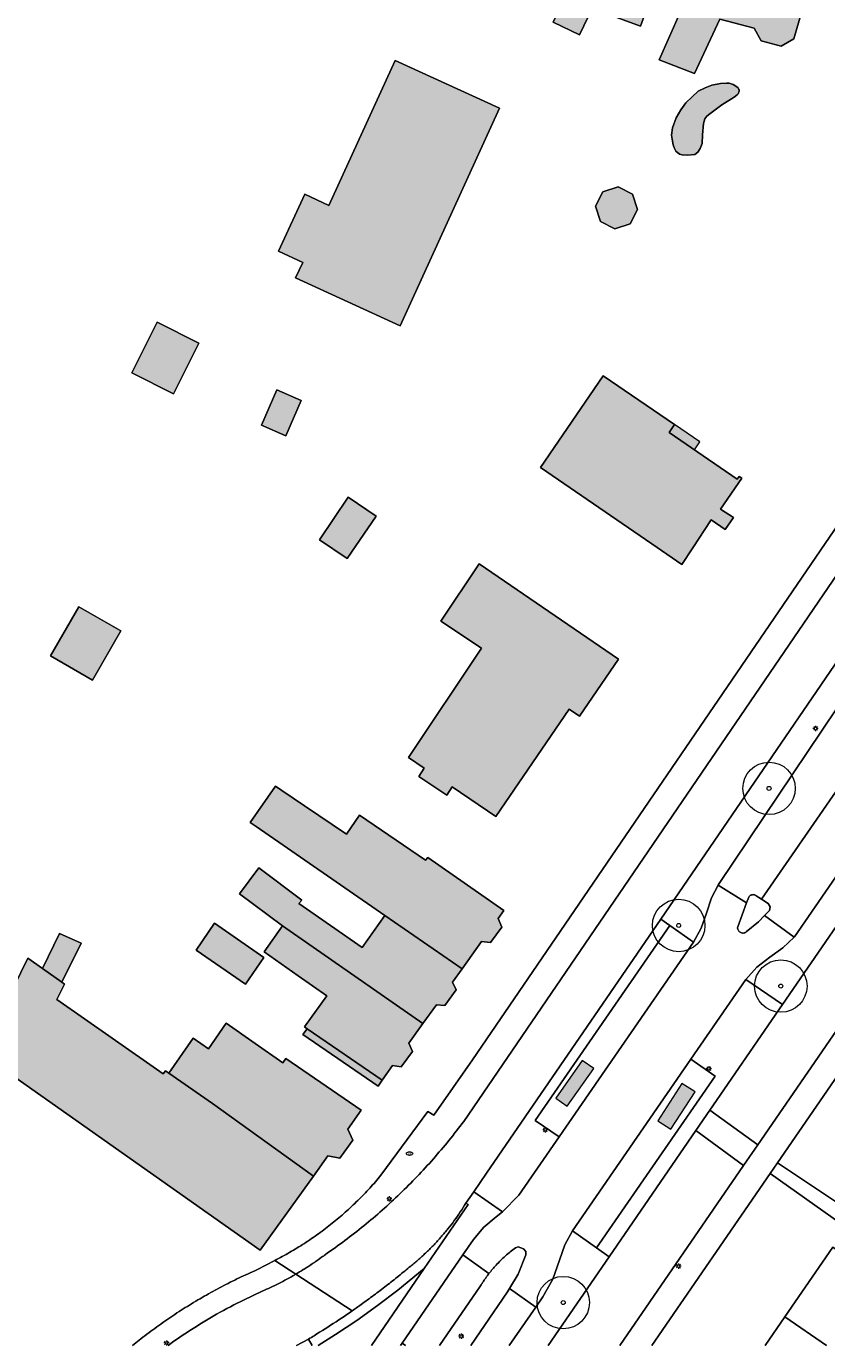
# Model space of a CAD drawing. Header units: metres. Extents: x 187482 to 189800, y 333582 to 335019.
# Tile 10 of 256: x 187754 to 187831, y 333584 to 333710. Entities that reach past the tile are written whole.
import ezdxf
from ezdxf.enums import TextEntityAlignment as Align

# ---------------------------------------------------------------- set-up
doc = ezdxf.new("R2010")
doc.units = ezdxf.units.M
doc.layers.get('0').update_dxf_attribs({"color": 252, "lineweight": 18})
for name, color, linetype, lineweight in [('B-WE-GR-BEPLANTING_CULTUUR_HEESTERS-GV', 252, 'Continuous', 18), ('B-WE-GR-BOOM-S', 252, 'Continuous', 18), ('B-WE-IE-MEUBILAIR-S', 252, 'Continuous', 18), ('B-WE-OG-BEBOUWING-GV', 252, 'Continuous', 18), ('B-WE-OG-BEBOUWING_BASSIN-GV', 252, 'Continuous', 18), ('B-WE-OG-BEBOUWING_LUIFEL-GV', 252, 'Continuous', 18), ('B-WE-OG-TERREIN_ERF-GV', 252, 'Continuous', 18), ('B-WE-VH-GESLOTENVERHARDING_ASFALT-GV', 252, 'Continuous', 18), ('B-WE-VH-OPENVERHARDING_STRAATBAKSTEEN-GV', 252, 'Continuous', 18)]:
    doc.layers.add(name, color=color, linetype=linetype, lineweight=lineweight)
doc.layers.add('B-WE-OG-BEBOUWING-V', color=7, linetype='Continuous', lineweight=18, true_color=0xf0f0f0)
doc.styles.add('NLCS-ISO', font='NLCS-ISO.ttf')

# ---------------------------------------------------------------- blocks, each defined once
blk = doc.blocks.new('SIE-MEUBILAIR_PAAL_LICHTMAST-SO')
for points in [[(-0.62, 0), (-1, 0)], [(-0.71, 0.71), (-0.44, 0.44)], [(0, 1), (0, 0.62)], [(0.44, 0.44), (0.71, 0.71)], [(1, 0), (0.62, 0)], [(-0.71, -0.71), (-0.44, -0.44)], [(0, -0.62), (0, -1)], [(0.44, -0.44), (0.71, -0.71)]]:
    blk.add_lwpolyline(points)
blk.add_circle((0, 0), 0.5)
blk = doc.blocks.new('SIE-MEUBILAIR_PUT_BRANDKRAAN-SO')
blk.add_ellipse((0, 0), major_axis=(1.25, 0), ratio=0.54)
at = {"style": 'NLCS-ISO'}
blk.add_text('bk', height=0.75, dxfattribs=at).set_placement((0.03, 0), align=Align.MIDDLE_CENTER)
blk = doc.blocks.new('SGR-BOOM_GBKN-SO')
at = {"color": 0, "linetype": 'ByBlock', "lineweight": 18}
for radius in [2, 0.15]:
    blk.add_circle((0, 0), radius, dxfattribs=at)

msp = doc.modelspace()

# ---------------------------------------------------------------- hatches: boundary and pattern name
at = {"layer": 'B-WE-OG-BEBOUWING-V'}
h = msp.add_hatch(color=256, dxfattribs=at)
h.dxf.hatch_style = 1
h.paths.add_polyline_path([(187815.681, 333717.737), (187817.493, 333724.759), (187814.098, 333725.635), (187813.983, 333725.19), (187810.006, 333726.179), (187808.828, 333721.065), (187807.202, 333717.584), (187807.915, 333717.381), (187804.438, 333710.109), (187806.968, 333708.899), (187808.178, 333711.429), (187812.768, 333709.751)], flags=17)
h = msp.add_hatch(color=256, dxfattribs=at)
h.dxf.hatch_style = 1
h.paths.add_polyline_path([(187817.921, 333714.407), (187817.507, 333713.222), (187814.553, 333706.544), (187817.912, 333705.217), (187820.328, 333710.42), (187823.617, 333709.556), (187824.283, 333708.347), (187826.177, 333707.839), (187827.386, 333708.525), (187828.128, 333711.05), (187828.383, 333711.029), (187829.872, 333717.004), (187826.492, 333717.846), (187826.825, 333719.185), (187825.321, 333719.56), (187826.046, 333722.471), (187826.27, 333722.415), (187826.318, 333722.609), (187825.532, 333722.805), (187825.696, 333723.465), (187820.782, 333724.694), (187818.934, 333717.302)], flags=17)
h = msp.add_hatch(color=256, dxfattribs=at)
h.dxf.hatch_style = 1
h.paths.add_polyline_path([(187789.379, 333706.452), (187783.063, 333692.651), (187780.776, 333693.709), (187778.27, 333688.29), (187780.579, 333687.222), (187779.897, 333685.733), (187789.854, 333681.186), (187799.32, 333701.912)], flags=17)
h = msp.add_hatch(color=256, dxfattribs=at)
h.dxf.hatch_style = 1
h.paths.add_polyline_path([(187820.513, 333702.23), (187821.69, 333702.977), (187821.983, 333703.199), (187822.076, 333703.278), (187822.182, 333703.529), (187822.181, 333703.669), (187822.038, 333703.886), (187821.598, 333704.177), (187821.206, 333704.297), (187820.956, 333704.31), (187820.396, 333704.257), (187819.555, 333704.106), (187818.918, 333703.865), (187818.251, 333703.545), (187817.696, 333703.008), (187817.094, 333702.439), (187816.619, 333701.748), (187816.175, 333700.994), (187815.812, 333700.038), (187815.727, 333699.35), (187815.778, 333698.961), (187815.894, 333698.432), (187816.023, 333698.075), (187816.135, 333697.827), (187816.497, 333697.534), (187816.747, 333697.475), (187817.293, 333697.45), (187817.948, 333697.52), (187818.226, 333697.726), (187818.456, 333698.072), (187818.653, 333698.543), (187818.69, 333699.385), (187818.787, 333700.463), (187818.891, 333700.901), (187819.09, 333701.168), (187819.369, 333701.39)], flags=17)
h = msp.add_hatch(color=256, dxfattribs=at)
h.dxf.hatch_style = 1
h.paths.add_polyline_path([(187811.777, 333690.906), (187812.472, 333692.27), (187811.998, 333693.726), (187810.634, 333694.42), (187809.179, 333693.947), (187808.484, 333692.583), (187808.958, 333691.127), (187810.322, 333690.432)], flags=17)
h = msp.add_hatch(color=256, dxfattribs=at)
h.dxf.hatch_style = 1
h.paths.add_polyline_path([(187766.704, 333681.52), (187764.282, 333676.68), (187768.263, 333674.688), (187770.684, 333679.529)], flags=17)
h = msp.add_hatch(color=256, dxfattribs=at)
h.dxf.hatch_style = 1
h.paths.add_polyline_path([(187809.225, 333676.418), (187803.226, 333667.663), (187813.844, 333660.379), (187816.719, 333658.407), (187817.77, 333660.014), (187819.513, 333662.68), (187820.853, 333661.769), (187821.645, 333662.89), (187820.405, 333663.701), (187822.426, 333666.641), (187822.163, 333666.822), (187821.97, 333666.542), (187815.503, 333671), (187816.024, 333671.76)], flags=17)
h.paths.add_polyline_path([(187816.024, 333671.76), (187815.503, 333671), (187817.911, 333669.34), (187818.436, 333670.107)], flags=16)
h = msp.add_hatch(color=256, dxfattribs=at)
h.dxf.hatch_style = 1
h.paths.add_polyline_path([(187778.108, 333675.06), (187776.657, 333671.696), (187778.971, 333670.698), (187780.422, 333674.062)], flags=17)
h = msp.add_hatch(color=256, dxfattribs=at)
h.dxf.hatch_style = 1
h.paths.add_polyline_path([(187784.917, 333664.828), (187782.169, 333660.786), (187784.815, 333658.987), (187787.562, 333663.029)], flags=17)
h = msp.add_hatch(color=256, dxfattribs=at)
h.dxf.hatch_style = 1
h.paths.add_polyline_path([(187797.629, 333650.431), (187790.672, 333640.01), (187792.162, 333639.017), (187791.632, 333638.222), (187794.299, 333636.437), (187794.826, 333637.231), (187798.974, 333634.398), (187805.971, 333644.642), (187806.969, 333643.964), (187810.683, 333649.407), (187797.377, 333658.486), (187793.735, 333653.018)], flags=17)
h = msp.add_hatch(color=256, dxfattribs=at)
h.dxf.hatch_style = 1
h.paths.add_polyline_path([(187756.536, 333649.716), (187760.532, 333647.408), (187763.237, 333652.091), (187759.241, 333654.399)], flags=17)
h = msp.add_hatch(color=256, dxfattribs=at)
h.dxf.hatch_style = 1
h.paths.add_polyline_path([(187795.768, 333619.878), (187797.627, 333622.472), (187798.477, 333622.385), (187799.543, 333623.858), (187799.202, 333624.661), (187799.735, 333625.421), (187792.492, 333630.5), (187792.293, 333630.221), (187785.99, 333634.536), (187784.743, 333632.715), (187780.743, 333635.414), (187778.594, 333636.864), (187777.991, 333637.284), (187775.577, 333633.82), (187776.134, 333633.432), (187788.414, 333624.949)], flags=17)
h = msp.add_hatch(color=256, dxfattribs=at)
h.dxf.hatch_style = 1
h.paths.add_polyline_path([(187795.768, 333619.878), (187788.414, 333624.949), (187786.23, 333621.895), (187780.198, 333626.116), (187780.501, 333626.431), (187776.395, 333629.497), (187774.552, 333627.028), (187778.658, 333623.962), (187792.021, 333614.649), (187793.315, 333616.446), (187794.134, 333616.385), (187795.207, 333617.862), (187794.863, 333618.615)], flags=17)
h = msp.add_hatch(color=256, dxfattribs=at)
h.dxf.hatch_style = 1
h.paths.add_polyline_path([(187775.118, 333618.41), (187776.884, 333620.965), (187772.174, 333624.221), (187770.408, 333621.666)], flags=17)
h = msp.add_hatch(color=256, dxfattribs=at)
h.dxf.hatch_style = 1
h.paths.add_polyline_path([(187780.757, 333614.341), (187781.007, 333614.17), (187788.157, 333609.257), (187789.143, 333610.65), (187789.973, 333610.537), (187791.052, 333611.996), (187790.686, 333612.793), (187792.021, 333614.649), (187778.658, 333623.962), (187776.89, 333621.489), (187780.129, 333619.222), (187782.873, 333617.301)], flags=17)
h = msp.add_hatch(color=256, dxfattribs=at)
h.dxf.hatch_style = 1
h.paths.add_polyline_path([(187755.785, 333619.896), (187757.61, 333618.595), (187759.466, 333622.322), (187757.389, 333623.253)], flags=17)
h = msp.add_hatch(color=256, dxfattribs=at)
h.dxf.hatch_style = 1
h.paths.add_polyline_path([(187781.59, 333600.119), (187771.97, 333607.031), (187767.81, 333609.942), (187767.504, 333610.156), (187767.287, 333609.852), (187762.404, 333613.271), (187757.132, 333616.962), (187757.858, 333618.419), (187757.61, 333618.595), (187755.785, 333619.896), (187754.367, 333620.907), (187749.769, 333611.534), (187753.228, 333609.694), (187753.151, 333609.537), (187776.524, 333593.068)], flags=17)
h = msp.add_hatch(color=256, dxfattribs=at)
h.dxf.hatch_style = 1
h.paths.add_polyline_path([(187776.057, 333612.751), (187773.291, 333614.689), (187771.586, 333612.255), (187770.138, 333613.27), (187767.81, 333609.942), (187771.97, 333607.031), (187781.59, 333600.119), (187782.967, 333602.034), (187784.113, 333601.842), (187785.347, 333603.546), (187784.866, 333604.607), (187786.135, 333606.4), (187778.972, 333611.322), (187778.68, 333610.913)], flags=17)
h = msp.add_hatch(color=256, dxfattribs=at)
h.dxf.hatch_style = 1
h.paths.add_polyline_path([(187788.157, 333609.257), (187781.007, 333614.17), (187780.6, 333613.6), (187787.753, 333608.686)], flags=17)
h = msp.add_hatch(color=256, dxfattribs=at)
h.dxf.hatch_style = 1
h.paths.add_polyline_path([(187808.309, 333610.384), (187807.222, 333611.144), (187804.701, 333607.534), (187805.788, 333606.774)], flags=17)
h = msp.add_hatch(color=256, dxfattribs=at)
h.dxf.hatch_style = 1
h.paths.add_polyline_path([(187816.716, 333608.945), (187814.42, 333605.39), (187815.673, 333604.581), (187817.968, 333608.136)], flags=17)
h = msp.add_hatch(color=256, dxfattribs=at)
h.dxf.hatch_style = 1
h.paths.add_polyline_path([(187826.528, 333586.693), (187830.487, 333583.97)], flags=17)

# ---------------------------------------------------------------- linework, layer by layer
at = {"layer": 'B-WE-GR-BEPLANTING_CULTUUR_HEESTERS-GV', "flags": 128}
for points in [[(187815.577, 333624.007), (187817.814, 333622.416), (187818.539, 333623.751), (187819.061, 333625.178), (187819.551, 333626.636), (187820.181, 333627.837), (187820.266, 333627.999), (187837.115, 333653.076), (187869.014, 333699.713), (187866.991, 333701.111), (187842.412, 333665.155), (187840.584, 333662.481), (187814.707, 333624.626)], [(187822.802, 333618.844), (187826.302, 333616.462), (187878.905, 333692.957), (187876.539, 333694.561), (187860.308, 333670.612), (187827.446, 333622.932), (187827.418, 333622.905), (187826.347, 333621.867), (187825.093, 333620.99), (187823.845, 333620.027)]]:
    msp.add_lwpolyline(points, close=True, dxfattribs=at)
for points in [[(187782.041, 333583.97), (187783.708, 333585.011), (187785.726, 333586.361), (187787.701, 333587.772), (187789.631, 333589.245), (187792.152, 333591.297), (187796.333, 333597.412), (187796.136, 333597.547)], [(187789.907, 333583.97), (187790.048, 333584.176), (187795.843, 333592.602), (187796.851, 333594.067), (187797.847, 333595.237), (187799.011, 333596.24), (187799.625, 333596.706), (187796.882, 333598.631), (187796.136, 333597.547), (187796.333, 333597.412), (187792.152, 333591.297), (187787.143, 333583.97)], [(187809.77, 333592.42), (187808.574, 333593.268), (187806.273, 333594.9), (187805.556, 333593.55), (187805.058, 333592.104), (187804.411, 333590.288), (187803.464, 333588.609), (187802.782, 333587.62), (187800.266, 333583.97)], [(187803.973, 333583.97), (187809.77, 333592.42)], [(187786.137, 333587.872), (187786.031, 333587.796), (187785.925, 333587.721), (187785.819, 333587.646), (187785.712, 333587.571), (187785.606, 333587.496), (187785.499, 333587.421), (187785.392, 333587.346), (187785.286, 333587.272), (187785.031, 333587.096), (187784.776, 333586.921), (187784.52, 333586.747), (187784.264, 333586.574), (187784.007, 333586.403), (187783.749, 333586.232), (187783.49, 333586.062), (187783.231, 333585.894), (187782.971, 333585.726), (187782.71, 333585.559), (187782.449, 333585.394), (187782.187, 333585.229), (187781.925, 333585.066), (187781.661, 333584.904)]]:
    msp.add_lwpolyline(points, dxfattribs=at)
at = {"layer": 'B-WE-GR-BEPLANTING_CULTUUR_HEESTERS-GV'}
for points in [[(187796.136, 333597.547, -0.0107808), (187795.597, 333596.701)], [(187795.597, 333596.701, -0.01078), (187795.022, 333595.879)], [(187794.411, 333595.083, -0.0113522), (187793.766, 333594.314)], [(187795.022, 333595.879, -0.011969), (187794.411, 333595.083)], [(187793.766, 333594.314, -0.0099158), (187793.088, 333593.574)], [(187792.379, 333592.865, -0.0106588), (187791.639, 333592.188)], [(187793.088, 333593.574, -0.0098731), (187792.379, 333592.865)], [(187790.87, 333591.543, -0.0047908), (187789.714, 333590.591)], [(187791.639, 333592.188, -0.0113522), (187790.87, 333591.543)], [(187789.714, 333590.591, -0.0052104), (187788.539, 333589.661)], [(187787.347, 333588.755, -0.0042705), (187786.137, 333587.872)], [(187788.539, 333589.661, -0.0048071), (187787.347, 333588.755)], [(187781.661, 333584.904, -0.0044448), (187781.133, 333584.582)]]:
    msp.add_lwpolyline(points, format="xyb", dxfattribs=at)
msp.add_lwpolyline([(187781.133, 333584.582), (187781.488, 333583.97)], dxfattribs=at)
at = {"layer": 'B-WE-OG-BEBOUWING-GV', "flags": 128}
for points in [[(187815.681, 333717.737), (187817.493, 333724.759), (187814.098, 333725.635), (187813.983, 333725.19), (187810.006, 333726.179), (187808.828, 333721.065), (187807.202, 333717.584), (187807.915, 333717.381), (187804.438, 333710.109), (187806.968, 333708.899), (187808.178, 333711.429), (187812.768, 333709.751)], [(187817.921, 333714.407), (187817.507, 333713.222), (187814.553, 333706.544), (187817.912, 333705.217), (187820.328, 333710.42), (187823.617, 333709.556), (187824.283, 333708.347), (187826.177, 333707.839), (187827.386, 333708.525), (187828.128, 333711.05), (187828.383, 333711.029), (187829.872, 333717.004), (187826.492, 333717.846), (187826.825, 333719.185), (187825.321, 333719.56), (187826.046, 333722.471), (187826.27, 333722.415), (187826.318, 333722.609), (187825.532, 333722.805), (187825.696, 333723.465), (187820.782, 333724.694), (187818.934, 333717.302)], [(187789.379, 333706.452), (187783.063, 333692.651), (187780.776, 333693.709), (187778.27, 333688.29), (187780.579, 333687.222), (187779.897, 333685.733), (187789.854, 333681.186), (187799.32, 333701.912)], [(187811.777, 333690.906), (187812.472, 333692.27), (187811.998, 333693.726), (187810.634, 333694.42), (187809.179, 333693.947), (187808.484, 333692.583), (187808.958, 333691.127), (187810.322, 333690.432)], [(187766.704, 333681.52), (187764.282, 333676.68), (187768.263, 333674.688), (187770.684, 333679.529)], [(187809.225, 333676.418), (187803.226, 333667.663), (187813.844, 333660.379), (187816.719, 333658.407), (187817.77, 333660.014), (187819.513, 333662.68), (187820.853, 333661.769), (187821.645, 333662.89), (187820.405, 333663.701), (187822.426, 333666.641), (187822.163, 333666.822), (187821.97, 333666.542), (187815.503, 333671), (187816.024, 333671.76)], [(187778.108, 333675.06), (187776.657, 333671.696), (187778.971, 333670.698), (187780.422, 333674.062)], [(187784.917, 333664.828), (187782.169, 333660.786), (187784.815, 333658.987), (187787.562, 333663.029)], [(187797.629, 333650.431), (187790.672, 333640.01), (187792.162, 333639.017), (187791.632, 333638.222), (187794.299, 333636.437), (187794.826, 333637.231), (187798.974, 333634.398), (187805.971, 333644.642), (187806.969, 333643.964), (187810.683, 333649.407), (187797.377, 333658.486), (187793.735, 333653.018)], [(187756.536, 333649.716), (187760.532, 333647.408), (187763.237, 333652.091), (187759.241, 333654.399)], [(187795.768, 333619.878), (187797.627, 333622.472), (187798.477, 333622.385), (187799.543, 333623.858), (187799.202, 333624.661), (187799.735, 333625.421), (187792.492, 333630.5), (187792.293, 333630.221), (187785.99, 333634.536), (187784.743, 333632.715), (187780.743, 333635.414), (187778.594, 333636.864), (187777.991, 333637.284), (187775.577, 333633.82), (187776.134, 333633.432), (187788.414, 333624.949)], [(187795.768, 333619.878), (187788.414, 333624.949), (187786.23, 333621.895), (187780.198, 333626.116), (187780.501, 333626.431), (187776.395, 333629.497), (187774.552, 333627.028), (187778.658, 333623.962), (187792.021, 333614.649), (187793.315, 333616.446), (187794.134, 333616.385), (187795.207, 333617.862), (187794.863, 333618.615)], [(187775.118, 333618.41), (187776.884, 333620.965), (187772.174, 333624.221), (187770.408, 333621.666)], [(187780.757, 333614.341), (187781.007, 333614.17), (187788.157, 333609.257), (187789.143, 333610.65), (187789.973, 333610.537), (187791.052, 333611.996), (187790.686, 333612.793), (187792.021, 333614.649), (187778.658, 333623.962), (187776.89, 333621.489), (187780.129, 333619.222), (187782.873, 333617.301)], [(187755.785, 333619.896), (187757.61, 333618.595), (187759.466, 333622.322), (187757.389, 333623.253)], [(187781.59, 333600.119), (187771.97, 333607.031), (187767.81, 333609.942), (187767.504, 333610.156), (187767.287, 333609.852), (187762.404, 333613.271), (187757.132, 333616.962), (187757.858, 333618.419), (187757.61, 333618.595), (187755.785, 333619.896), (187754.367, 333620.907), (187749.769, 333611.534), (187753.228, 333609.694), (187753.151, 333609.537), (187776.524, 333593.068)], [(187776.057, 333612.751), (187773.291, 333614.689), (187771.586, 333612.255), (187770.138, 333613.27), (187767.81, 333609.942), (187771.97, 333607.031), (187781.59, 333600.119), (187782.967, 333602.034), (187784.113, 333601.842), (187785.347, 333603.546), (187784.866, 333604.607), (187786.135, 333606.4), (187778.972, 333611.322), (187778.68, 333610.913)], [(187788.157, 333609.257), (187781.007, 333614.17), (187780.6, 333613.6), (187787.753, 333608.686)]]:
    msp.add_lwpolyline(points, close=True, dxfattribs=at)
for points in [[(187837.608, 333583.97), (187839.888, 333587.281), (187836.942, 333589.306), (187831.092, 333593.328), (187826.528, 333586.693), (187830.487, 333583.97)], [(187830.487, 333583.97), (187826.528, 333586.693), (187824.656, 333583.97)]]:
    msp.add_lwpolyline(points, dxfattribs=at)
at = {"layer": 'B-WE-OG-BEBOUWING_BASSIN-GV', "flags": 128}
msp.add_lwpolyline([(187820.513, 333702.23), (187821.69, 333702.977), (187821.983, 333703.199), (187822.076, 333703.278), (187822.182, 333703.529), (187822.181, 333703.669), (187822.038, 333703.886), (187821.598, 333704.177), (187821.206, 333704.297), (187820.956, 333704.31), (187820.396, 333704.257), (187819.555, 333704.106), (187818.918, 333703.865), (187818.251, 333703.545), (187817.696, 333703.008), (187817.094, 333702.439), (187816.619, 333701.748), (187816.175, 333700.994), (187815.812, 333700.038), (187815.727, 333699.35), (187815.778, 333698.961), (187815.894, 333698.432), (187816.023, 333698.075), (187816.135, 333697.827), (187816.497, 333697.534), (187816.747, 333697.475), (187817.293, 333697.45), (187817.948, 333697.52), (187818.226, 333697.726), (187818.456, 333698.072), (187818.653, 333698.543), (187818.69, 333699.385), (187818.787, 333700.463), (187818.891, 333700.901), (187819.09, 333701.168), (187819.369, 333701.39)], close=True, dxfattribs=at)
at = {"layer": 'B-WE-OG-BEBOUWING_LUIFEL-GV', "flags": 128}
for points in [[(187816.024, 333671.76), (187815.503, 333671), (187817.911, 333669.34), (187818.436, 333670.107)], [(187808.309, 333610.384), (187807.222, 333611.144), (187804.701, 333607.534), (187805.788, 333606.774)], [(187816.716, 333608.945), (187814.42, 333605.39), (187815.673, 333604.581), (187817.968, 333608.136)]]:
    msp.add_lwpolyline(points, close=True, dxfattribs=at)
at = {"layer": 'B-WE-OG-TERREIN_ERF-GV', "flags": 128}
for points in [[(187788.034, 333600.206), (187792.505, 333606.288), (187793.058, 333605.936), (187796.751, 333611.21), (187833.459, 333664.921), (187833.685, 333664.796), (187838.045, 333671.242), (187837.83, 333671.431), (187847.1, 333684.977), (187849.302, 333688.319), (187850.635, 333687.488), (187862.181, 333704.611), (187868.466, 333713.618), (187868.753, 333714.341), (187868.15, 333715.639), (187864.396, 333717.026), (187854.653, 333719.442), (187837.941, 333723.861), (187762.632, 333742.537), (187712.714, 333754.643), (187684.28, 333761.539)], [(187749.769, 333611.534), (187754.367, 333620.907), (187755.785, 333619.896), (187757.389, 333623.253), (187759.466, 333622.322), (187757.61, 333618.595), (187757.858, 333618.419), (187757.132, 333616.962), (187762.404, 333613.271), (187767.287, 333609.852), (187767.504, 333610.156), (187767.81, 333609.942), (187770.138, 333613.27), (187771.586, 333612.255), (187773.291, 333614.689), (187776.057, 333612.751), (187778.68, 333610.913), (187778.972, 333611.322), (187786.135, 333606.4), (187784.866, 333604.607), (187785.347, 333603.546), (187784.113, 333601.842), (187782.967, 333602.034), (187781.59, 333600.119), (187776.524, 333593.068), (187753.151, 333609.537)], [(187848.268, 333583.97), (187847.179, 333584.743), (187825.113, 333600.361), (187813.843, 333583.97)], [(187824.656, 333583.97), (187826.528, 333586.693), (187831.092, 333593.328), (187836.942, 333589.306), (187839.888, 333587.281), (187837.608, 333583.97)], [(187776.217, 333591.196), (187777.903, 333592.071)]]:
    msp.add_lwpolyline(points, dxfattribs=at)
for points in [[(187810.006, 333726.179), (187813.983, 333725.19), (187814.098, 333725.635), (187817.493, 333724.759), (187815.681, 333717.737), (187812.768, 333709.751), (187808.178, 333711.429), (187806.968, 333708.899), (187804.438, 333710.109), (187807.915, 333717.381), (187807.202, 333717.584), (187805.065, 333718.188), (187803.936, 333718.417), (187802.492, 333715.171), (187801.269, 333715.733), (187800.367, 333713.841), (187796.311, 333715.508), (187798.757, 333720.581), (187799.338, 333721.804), (187801.341, 333721.159), (187801.495, 333721.867), (187802.893, 333728.317), (187806.21, 333727.598), (187806.113, 333727.148)], [(187817.921, 333714.407), (187818.934, 333717.302), (187820.782, 333724.694), (187825.696, 333723.465), (187825.532, 333722.805), (187826.318, 333722.609), (187826.27, 333722.415), (187826.046, 333722.471), (187825.321, 333719.56), (187826.825, 333719.185), (187826.492, 333717.846), (187829.872, 333717.004), (187828.383, 333711.029), (187828.128, 333711.05), (187827.386, 333708.525), (187826.177, 333707.839), (187824.283, 333708.347), (187823.617, 333709.556), (187820.328, 333710.42), (187817.912, 333705.217), (187814.553, 333706.544), (187817.507, 333713.222)], [(187789.854, 333681.186), (187779.897, 333685.733), (187780.579, 333687.222), (187778.27, 333688.29), (187780.776, 333693.709), (187783.063, 333692.651), (187789.379, 333706.452), (187799.32, 333701.912)], [(187819.09, 333701.168), (187818.891, 333700.901), (187818.787, 333700.463), (187818.69, 333699.385), (187818.653, 333698.543), (187818.456, 333698.072), (187818.226, 333697.726), (187817.948, 333697.52), (187817.293, 333697.45), (187816.747, 333697.475), (187816.497, 333697.534), (187816.135, 333697.827), (187816.023, 333698.075), (187815.894, 333698.432), (187815.778, 333698.961), (187815.727, 333699.35), (187815.812, 333700.038), (187816.175, 333700.994), (187816.619, 333701.748), (187817.094, 333702.439), (187817.696, 333703.008), (187818.251, 333703.545), (187818.918, 333703.865), (187819.555, 333704.106), (187820.396, 333704.257), (187820.956, 333704.31), (187821.206, 333704.297), (187821.598, 333704.177), (187822.038, 333703.886), (187822.181, 333703.669), (187822.182, 333703.529), (187822.076, 333703.278), (187821.983, 333703.199), (187821.69, 333702.977), (187820.513, 333702.23), (187819.369, 333701.39)], [(187808.958, 333691.127), (187808.484, 333692.583), (187809.179, 333693.947), (187810.634, 333694.42), (187811.998, 333693.726), (187812.472, 333692.27), (187811.777, 333690.906), (187810.322, 333690.432)], [(187768.263, 333674.688), (187764.282, 333676.68), (187766.704, 333681.52), (187770.684, 333679.529)], [(187815.503, 333671), (187821.97, 333666.542), (187822.163, 333666.822), (187822.426, 333666.641), (187820.405, 333663.701), (187821.645, 333662.89), (187820.853, 333661.769), (187819.513, 333662.68), (187817.77, 333660.014), (187816.719, 333658.407), (187813.844, 333660.379), (187803.226, 333667.663), (187809.225, 333676.418), (187816.024, 333671.76)], [(187778.971, 333670.698), (187776.657, 333671.696), (187778.108, 333675.06), (187780.422, 333674.062)], [(187784.815, 333658.987), (187782.169, 333660.786), (187784.917, 333664.828), (187787.562, 333663.029)], [(187797.377, 333658.486), (187810.683, 333649.407), (187806.969, 333643.964), (187805.971, 333644.642), (187798.974, 333634.398), (187794.826, 333637.231), (187794.299, 333636.437), (187791.632, 333638.222), (187792.162, 333639.017), (187790.672, 333640.01), (187797.629, 333650.431), (187793.735, 333653.018)], [(187763.237, 333652.091), (187760.532, 333647.408), (187756.536, 333649.716), (187759.241, 333654.399)], [(187778.658, 333623.962), (187774.552, 333627.028), (187776.395, 333629.497), (187780.501, 333626.431), (187780.198, 333626.116), (187786.23, 333621.895), (187788.414, 333624.949), (187776.134, 333633.432), (187775.577, 333633.82), (187777.991, 333637.284), (187778.594, 333636.864), (187780.743, 333635.414), (187784.743, 333632.715), (187785.99, 333634.536), (187792.293, 333630.221), (187792.492, 333630.5), (187799.735, 333625.421), (187799.202, 333624.661), (187799.543, 333623.858), (187798.477, 333622.385), (187797.627, 333622.472), (187795.768, 333619.878), (187794.863, 333618.615), (187795.207, 333617.862), (187794.134, 333616.385), (187793.315, 333616.446), (187792.021, 333614.649), (187790.686, 333612.793), (187791.052, 333611.996), (187789.973, 333610.537), (187789.143, 333610.65), (187788.157, 333609.257), (187787.753, 333608.686), (187780.6, 333613.6), (187781.007, 333614.17), (187780.757, 333614.341), (187782.873, 333617.301), (187780.129, 333619.222), (187776.89, 333621.489)], [(187772.174, 333624.221), (187776.884, 333620.965), (187775.118, 333618.41), (187770.408, 333621.666)]]:
    msp.add_lwpolyline(points, close=True, dxfattribs=at)
at = {"layer": 'B-WE-OG-TERREIN_ERF-GV'}
for points in [[(187937.521, 333697.46), (187898.538, 333707.081), (187825.821, 333601.389), (187851.929, 333583.97)], [(187851.929, 333583.97), (187825.821, 333601.389), (187825.113, 333600.361), (187847.179, 333584.743), (187848.268, 333583.97)]]:
    msp.add_lwpolyline(points, dxfattribs=at)
for points in [[(187786.962, 333598.971, 0.0125994), (187788.034, 333600.206)], [(187785.828, 333597.793, 0.0121063), (187786.962, 333598.971)], [(187784.635, 333596.674, 0.012126), (187785.828, 333597.793)], [(187783.386, 333595.618, 0.012602), (187784.635, 333596.674)], [(187782.085, 333594.627, 0.0130857), (187783.386, 333595.618)], [(187779.34, 333592.851, 0.0123794), (187780.735, 333593.704)], [(187780.735, 333593.704, 0.0127227), (187782.085, 333594.627)], [(187777.903, 333592.071, 0.0128849), (187779.34, 333592.851)], [(187774.512, 333590.412, -0.0093046), (187776.217, 333591.196)], [(187772.836, 333589.568, -0.0095328), (187774.512, 333590.412)], [(187769.581, 333587.7, -0.0093202), (187771.192, 333588.663)], [(187771.192, 333588.663, -0.009058), (187772.836, 333589.568)], [(187768.006, 333586.679, -0.009314), (187769.581, 333587.7)], [(187766.469, 333585.602, -0.0092973), (187768.006, 333586.679)], [(187764.972, 333584.47, -0.0088422), (187766.469, 333585.602)], [(187764.346, 333583.97, -0.003872), (187764.972, 333584.47)]]:
    msp.add_lwpolyline(points, format="xyb", dxfattribs=at)
at = {"layer": 'B-WE-VH-GESLOTENVERHARDING_ASFALT-GV', "flags": 128}
for points in [[(187823.787, 333626.844), (187824.306, 333626.505), (187887.204, 333717.509), (187882.013, 333720.689), (187872.969, 333707.86)], [(187887.204, 333717.509), (187824.306, 333626.505), (187824.93, 333626.097), (187825.115, 333625.794), (187825.06, 333625.444), (187824.585, 333624.951), (187827.418, 333622.905), (187827.446, 333622.932), (187860.308, 333670.612), (187876.539, 333694.561), (187878.772, 333697.888), (187880.839, 333700.939)], [(187871.282, 333703.024), (187869.014, 333699.713), (187837.115, 333653.076), (187820.266, 333627.999), (187820.181, 333627.837), (187822.88, 333626.166), (187823.085, 333626.717)], [(187881.755, 333700.585), (187880.961, 333697.076), (187880.058, 333694.954), (187878.905, 333692.957), (187826.302, 333616.462), (187819.391, 333606.412), (187823.942, 333603.09), (187882.457, 333688.162), (187890.109, 333699.154), (187888.611, 333700.185)], [(187796.136, 333597.547), (187796.882, 333598.631), (187798.088, 333600.404), (187814.707, 333624.626), (187840.584, 333662.481), (187836.664, 333665.042), (187795.926, 333605.338)], [(187822.035, 333623.89), (187822.88, 333626.166), (187820.181, 333627.837), (187819.551, 333626.636), (187819.061, 333625.178), (187818.539, 333623.751), (187817.814, 333622.416), (187805.028, 333603.871), (187801.189, 333598.304), (187799.625, 333596.706), (187799.011, 333596.24), (187797.847, 333595.237), (187796.851, 333594.067), (187795.843, 333592.602), (187798.328, 333590.827), (187798.41, 333590.932), (187798.492, 333591.035), (187798.576, 333591.138), (187798.661, 333591.24), (187798.747, 333591.341), (187798.834, 333591.441), (187798.922, 333591.54), (187799.011, 333591.638)], [(187827.418, 333622.905), (187824.585, 333624.951), (187824.01, 333624.354), (187822.846, 333623.388)], [(187800.849, 333593.276), (187801.097, 333593.374), (187801.351, 333593.291), (187801.625, 333593.176), (187801.851, 333592.944), (187801.847, 333592.621), (187801.112, 333590.782), (187800.294, 333589.397), (187802.782, 333587.62), (187803.464, 333588.609), (187804.411, 333590.288), (187805.058, 333592.104), (187805.556, 333593.55), (187806.273, 333594.9), (187817.571, 333611.269), (187822.802, 333618.844), (187823.845, 333620.027), (187825.093, 333620.99), (187826.347, 333621.867), (187827.418, 333622.905)], [(187810.791, 333583.97), (187822.596, 333601.133), (187818.046, 333604.456)], [(187793.602, 333583.97), (187797.535, 333589.667), (187797.581, 333589.742), (187797.627, 333589.817), (187797.674, 333589.891), (187797.721, 333589.965), (187797.769, 333590.039), (187797.817, 333590.113), (187797.866, 333590.186), (187797.915, 333590.258), (187797.965, 333590.331), (187798.015, 333590.403), (187798.066, 333590.474), (187798.118, 333590.546), (187798.17, 333590.617), (187798.222, 333590.687), (187798.275, 333590.757), (187798.328, 333590.827), (187795.843, 333592.602), (187790.048, 333584.176)], [(187780.633, 333591.2), (187780.454, 333591.09), (187780.274, 333590.98), (187780.093, 333590.872), (187779.912, 333590.765), (187785.286, 333587.272), (187785.392, 333587.346), (187785.499, 333587.421), (187785.606, 333587.496), (187785.712, 333587.571), (187785.819, 333587.646), (187785.925, 333587.721), (187786.031, 333587.796), (187786.137, 333587.872)], [(187781.689, 333591.891), (187781.515, 333591.773), (187781.34, 333591.656)], [(187782.377, 333592.376), (187782.207, 333592.253), (187782.035, 333592.131)], [(187781.661, 333584.904), (187781.925, 333585.066), (187782.187, 333585.229), (187782.449, 333585.394), (187782.71, 333585.559), (187782.971, 333585.726), (187783.231, 333585.894), (187783.49, 333586.062), (187783.749, 333586.232), (187784.007, 333586.403), (187784.264, 333586.574), (187784.52, 333586.747), (187784.776, 333586.921), (187785.031, 333587.096), (187785.286, 333587.272), (187779.912, 333590.765), (187779.867, 333590.738), (187779.821, 333590.712)], [(187776.723, 333589.149), (187774.016, 333587.844)], [(187800.266, 333583.97), (187802.782, 333587.62), (187800.294, 333589.397), (187800.105, 333589.077), (187796.586, 333583.97)], [(187781.133, 333584.582), (187779.996, 333583.97)], [(187779.996, 333583.97), (187781.133, 333584.582)], [(187781.488, 333583.97), (187781.133, 333584.582)], [(187790.364, 333583.97), (187790.048, 333584.176), (187789.907, 333583.97)]]:
    msp.add_lwpolyline(points, dxfattribs=at)
at = {"layer": 'B-WE-VH-GESLOTENVERHARDING_ASFALT-GV'}
for points in [[(187823.085, 333626.717, -0.0636302), (187823.146, 333626.797)], [(187823.146, 333626.797, -0.0560609), (187823.222, 333626.863)], [(187823.222, 333626.863, -0.0445861), (187823.31, 333626.911)], [(187823.31, 333626.911, -0.0408124), (187823.407, 333626.939)], [(187823.407, 333626.939, -0.0497568), (187823.507, 333626.946)], [(187823.507, 333626.946, -0.0616007), (187823.607, 333626.932)], [(187823.607, 333626.932, -0.059333), (187823.702, 333626.898)], [(187823.702, 333626.898, -0.0495028), (187823.787, 333626.844)], [(187822.029, 333623.737, -0.0785678), (187822.035, 333623.89)], [(187822.069, 333623.589, -0.06978), (187822.029, 333623.737)], [(187822.151, 333623.459, -0.0758553), (187822.069, 333623.589)], [(187822.268, 333623.36, -0.0743302), (187822.151, 333623.459)], [(187822.409, 333623.3, -0.0728263), (187822.268, 333623.36)], [(187822.561, 333623.284, -0.0780874), (187822.409, 333623.3)], [(187822.712, 333623.315, -0.073817), (187822.561, 333623.284)], [(187822.846, 333623.388, -0.0821129), (187822.712, 333623.315)], [(187795.926, 333605.338, -0.0105167), (187794.513, 333603.521)], [(187794.513, 333603.521, -0.0098475), (187793.026, 333601.764)], [(187793.026, 333601.764, -0.0104363), (187791.469, 333600.069)], [(187791.469, 333600.069, -0.009828), (187789.843, 333598.439)], [(187789.843, 333598.439, -0.0101164), (187788.152, 333596.877)], [(187795.597, 333596.701, 0.0107808), (187796.136, 333597.547)], [(187788.152, 333596.877, -0.0098499), (187786.399, 333595.386)], [(187795.022, 333595.879, 0.01078), (187795.597, 333596.701)], [(187786.399, 333595.386, -0.0096397), (187784.586, 333593.968)], [(187793.766, 333594.314, 0.0113522), (187794.411, 333595.083)], [(187794.411, 333595.083, 0.011969), (187795.022, 333595.879)], [(187784.586, 333593.968, -0.0098998), (187782.716, 333592.626)], [(187793.088, 333593.574, 0.0099158), (187793.766, 333594.314)], [(187782.716, 333592.626, -0.0052305), (187782.377, 333592.376)], [(187791.639, 333592.188, 0.0106588), (187792.379, 333592.865)], [(187792.379, 333592.865, 0.0098731), (187793.088, 333593.574)], [(187799.439, 333592.081, -0.0137473), (187799.889, 333592.503)], [(187799.889, 333592.503, -0.0103815), (187800.359, 333592.902)], [(187800.359, 333592.902, -0.0116744), (187800.849, 333593.276)], [(187780.988, 333591.426, -0.0052851), (187780.633, 333591.2)], [(187781.34, 333591.656, -0.0065836), (187780.988, 333591.426)], [(187782.035, 333592.131, -0.0066097), (187781.689, 333591.891)], [(187789.714, 333590.591, 0.0047908), (187790.87, 333591.543)], [(187790.87, 333591.543, 0.0113522), (187791.639, 333592.188)], [(187799.011, 333591.638, -0.0126452), (187799.439, 333592.081)], [(187779.064, 333590.287, -0.0056869), (187778.295, 333589.885)], [(187779.821, 333590.712, -0.0067138), (187779.064, 333590.287)], [(187788.539, 333589.661, 0.0052104), (187789.714, 333590.591)], [(187777.514, 333589.506, -0.008774), (187776.723, 333589.149)], [(187778.295, 333589.885, -0.0066905), (187777.514, 333589.506)], [(187786.137, 333587.872, 0.0042705), (187787.347, 333588.755)], [(187787.347, 333588.755, 0.0048071), (187788.539, 333589.661)], [(187774.016, 333587.844, 0.015391), (187771.399, 333586.382)], [(187771.399, 333586.382, 0.0149932), (187768.873, 333584.768)], [(187781.133, 333584.582, 0.0044448), (187781.661, 333584.904)], [(187768.873, 333584.768, 0.006851), (187767.738, 333583.97)]]:
    msp.add_lwpolyline(points, format="xyb", dxfattribs=at)
at = {"layer": 'B-WE-VH-GESLOTENVERHARDING_ASFALT-GV', "flags": 128}
msp.add_lwpolyline([(187818.046, 333604.456), (187822.596, 333601.133), (187823.942, 333603.09), (187819.391, 333606.412)], close=True, dxfattribs=at)
at = {"layer": 'B-WE-VH-GESLOTENVERHARDING_ASFALT-GV'}
for points in [[(187818.046, 333604.456), (187809.77, 333592.42), (187803.973, 333583.97)], [(187787.143, 333583.97), (187792.152, 333591.297), (187789.631, 333589.245), (187787.701, 333587.772), (187785.726, 333586.361), (187783.708, 333585.011), (187782.041, 333583.97)], [(187790.048, 333584.176), (187790.364, 333583.97)]]:
    msp.add_lwpolyline(points, dxfattribs=at)
at = {"layer": 'B-WE-VH-OPENVERHARDING_STRAATBAKSTEEN-GV', "flags": 128}
for points in [[(187871.545, 333714.339), (187871.444, 333715.077), (187871.115, 333715.746), (187868.753, 333714.341), (187868.466, 333713.618), (187862.181, 333704.611), (187850.635, 333687.488), (187849.302, 333688.319), (187847.1, 333684.977), (187837.83, 333671.431), (187838.045, 333671.242), (187833.685, 333664.796), (187833.459, 333664.921), (187796.751, 333611.21), (187793.058, 333605.936), (187792.505, 333606.288), (187788.034, 333600.206)], [(187795.926, 333605.338), (187836.664, 333665.042), (187838.479, 333667.704), (187846.587, 333679.586), (187847.328, 333680.448), (187848.181, 333681.2), (187849.235, 333682.152), (187850.165, 333683.225), (187866.087, 333706.567), (187867.085, 333707.853), (187868.222, 333709.019), (187869.636, 333710.442)], [(187813.843, 333583.97), (187825.113, 333600.361), (187825.821, 333601.389), (187898.538, 333707.081), (187899.77, 333708.885), (187898.458, 333709.209), (187897.869, 333709.182)], [(187896.257, 333708.078), (187890.109, 333699.154), (187882.457, 333688.162), (187823.942, 333603.09)], [(187823.085, 333626.717), (187822.88, 333626.166), (187822.035, 333623.89)], [(187822.846, 333623.388), (187824.01, 333624.354), (187824.585, 333624.951), (187825.06, 333625.444), (187825.115, 333625.794), (187824.93, 333626.097), (187824.306, 333626.505), (187823.787, 333626.844)], [(187796.586, 333583.97), (187800.105, 333589.077), (187800.294, 333589.397), (187801.112, 333590.782), (187801.847, 333592.621), (187801.851, 333592.944), (187801.625, 333593.176), (187801.351, 333593.291), (187801.097, 333593.374), (187800.849, 333593.276)], [(187779.821, 333590.712), (187779.867, 333590.738), (187779.912, 333590.765), (187777.903, 333592.071), (187776.217, 333591.196)], [(187777.903, 333592.071), (187779.912, 333590.765), (187780.093, 333590.872), (187780.274, 333590.98), (187780.454, 333591.09), (187780.633, 333591.2)], [(187781.34, 333591.656), (187781.515, 333591.773), (187781.689, 333591.891)], [(187782.035, 333592.131), (187782.207, 333592.253), (187782.377, 333592.376)], [(187774.016, 333587.844), (187776.723, 333589.149)]]:
    msp.add_lwpolyline(points, dxfattribs=at)
at = {"layer": 'B-WE-VH-OPENVERHARDING_STRAATBAKSTEEN-GV'}
for points in [[(187823.146, 333626.797, 0.0636302), (187823.085, 333626.717)], [(187823.222, 333626.863, 0.0560609), (187823.146, 333626.797)], [(187823.31, 333626.911, 0.0445861), (187823.222, 333626.863)], [(187823.407, 333626.939, 0.0408124), (187823.31, 333626.911)], [(187823.507, 333626.946, 0.0497568), (187823.407, 333626.939)], [(187823.607, 333626.932, 0.0616007), (187823.507, 333626.946)], [(187823.702, 333626.898, 0.059333), (187823.607, 333626.932)], [(187823.787, 333626.844, 0.0495028), (187823.702, 333626.898)], [(187822.035, 333623.89, 0.0785678), (187822.029, 333623.737)], [(187822.029, 333623.737, 0.06978), (187822.069, 333623.589)], [(187822.069, 333623.589, 0.0758553), (187822.151, 333623.459)], [(187822.151, 333623.459, 0.0743302), (187822.268, 333623.36)], [(187822.268, 333623.36, 0.0728263), (187822.409, 333623.3)], [(187822.409, 333623.3, 0.0780874), (187822.561, 333623.284)], [(187822.561, 333623.284, 0.073817), (187822.712, 333623.315)], [(187822.712, 333623.315, 0.0821129), (187822.846, 333623.388)], [(187794.513, 333603.521, 0.0105167), (187795.926, 333605.338)], [(187793.026, 333601.764, 0.0098475), (187794.513, 333603.521)], [(187791.469, 333600.069, 0.0104363), (187793.026, 333601.764)], [(187788.034, 333600.206, -0.0125994), (187786.962, 333598.971)], [(187789.843, 333598.439, 0.009828), (187791.469, 333600.069)], [(187786.962, 333598.971, -0.0121063), (187785.828, 333597.793)], [(187785.828, 333597.793, -0.012126), (187784.635, 333596.674)], [(187788.152, 333596.877, 0.0101164), (187789.843, 333598.439)], [(187784.635, 333596.674, -0.012602), (187783.386, 333595.618)], [(187786.399, 333595.386, 0.0098499), (187788.152, 333596.877)], [(187783.386, 333595.618, -0.0130857), (187782.085, 333594.627)], [(187784.586, 333593.968, 0.0096397), (187786.399, 333595.386)], [(187780.735, 333593.704, -0.0123794), (187779.34, 333592.851)], [(187782.085, 333594.627, -0.0127227), (187780.735, 333593.704)], [(187782.716, 333592.626, 0.0098998), (187784.586, 333593.968)], [(187779.34, 333592.851, -0.0128849), (187777.903, 333592.071)], [(187782.377, 333592.376, 0.0052305), (187782.716, 333592.626)], [(187799.889, 333592.503, 0.0137473), (187799.439, 333592.081)], [(187800.359, 333592.902, 0.0103815), (187799.889, 333592.503)], [(187800.849, 333593.276, 0.0116744), (187800.359, 333592.902)], [(187776.217, 333591.196, 0.0093046), (187774.512, 333590.412)], [(187780.633, 333591.2, 0.0052851), (187780.988, 333591.426)], [(187780.988, 333591.426, 0.0065836), (187781.34, 333591.656)], [(187781.689, 333591.891, 0.0066097), (187782.035, 333592.131)], [(187799.439, 333592.081, 0.0126452), (187799.011, 333591.638)], [(187774.512, 333590.412, 0.0095328), (187772.836, 333589.568)], [(187778.295, 333589.885, 0.0056869), (187779.064, 333590.287)], [(187779.064, 333590.287, 0.0067138), (187779.821, 333590.712)], [(187771.192, 333588.663, 0.0093202), (187769.581, 333587.7)], [(187772.836, 333589.568, 0.009058), (187771.192, 333588.663)], [(187776.723, 333589.149, 0.008774), (187777.514, 333589.506)], [(187777.514, 333589.506, 0.0066905), (187778.295, 333589.885)], [(187769.581, 333587.7, 0.009314), (187768.006, 333586.679)], [(187771.399, 333586.382, -0.015391), (187774.016, 333587.844)], [(187768.006, 333586.679, 0.0092973), (187766.469, 333585.602)], [(187768.873, 333584.768, -0.0149932), (187771.399, 333586.382)], [(187766.469, 333585.602, 0.0088422), (187764.972, 333584.47)], [(187764.972, 333584.47, 0.003872), (187764.346, 333583.97)], [(187767.738, 333583.97, -0.006851), (187768.873, 333584.768)]]:
    msp.add_lwpolyline(points, format="xyb", dxfattribs=at)
at = {"layer": 'B-WE-VH-OPENVERHARDING_STRAATBAKSTEEN-GV', "flags": 128}
for points in [[(187799.625, 333596.706), (187801.189, 333598.304), (187805.028, 333603.871), (187802.729, 333605.423), (187815.577, 333624.007), (187814.707, 333624.626), (187798.088, 333600.404), (187796.882, 333598.631)], [(187815.577, 333624.007), (187802.729, 333605.423), (187805.028, 333603.871), (187817.814, 333622.416)], [(187809.77, 333592.42), (187818.046, 333604.456), (187819.391, 333606.412), (187826.302, 333616.462), (187822.802, 333618.844), (187817.571, 333611.269), (187819.901, 333609.635), (187808.574, 333593.268)], [(187806.273, 333594.9), (187808.574, 333593.268), (187819.901, 333609.635), (187817.571, 333611.269)]]:
    msp.add_lwpolyline(points, close=True, dxfattribs=at)
at = {"layer": 'B-WE-VH-OPENVERHARDING_STRAATBAKSTEEN-GV'}
for points in [[(187823.942, 333603.09), (187822.596, 333601.133), (187810.791, 333583.97)], [(187799.011, 333591.638), (187798.922, 333591.54), (187798.834, 333591.441), (187798.747, 333591.341), (187798.661, 333591.24), (187798.576, 333591.138), (187798.492, 333591.035), (187798.41, 333590.932), (187798.328, 333590.827), (187798.275, 333590.757), (187798.222, 333590.687), (187798.17, 333590.617), (187798.118, 333590.546), (187798.066, 333590.474), (187798.015, 333590.403), (187797.965, 333590.331), (187797.915, 333590.258), (187797.866, 333590.186), (187797.817, 333590.113), (187797.769, 333590.039), (187797.721, 333589.965), (187797.674, 333589.891), (187797.627, 333589.817), (187797.581, 333589.742), (187797.535, 333589.667), (187793.602, 333583.97)]]:
    msp.add_lwpolyline(points, dxfattribs=at)

# ---------------------------------------------------------------- block references
at = {"layer": 'B-WE-GR-BOOM-S', "xscale": 1.25, "yscale": 1.25, "zscale": 1.25}
for p in [(187825.021, 333637.079), (187816.408, 333624.009), (187826.141, 333618.23), (187805.406, 333588.059)]:
    msp.add_blockref('SGR-BOOM_GBKN-SO', p, dxfattribs=at)
at = {"layer": 'B-WE-IE-MEUBILAIR-S', "xscale": 0.25, "yscale": 0.25, "zscale": 0.25}
for name, p in [('SIE-MEUBILAIR_PAAL_LICHTMAST-SO', (187829.46, 333642.793)), ('SIE-MEUBILAIR_PAAL_LICHTMAST-SO', (187819.284, 333610.348)), ('SIE-MEUBILAIR_PAAL_LICHTMAST-SO', (187803.696, 333604.524)), ('SIE-MEUBILAIR_PUT_BRANDKRAAN-SO', (187790.766, 333602.262)), ('SIE-MEUBILAIR_PAAL_LICHTMAST-SO', (187788.827, 333597.946)), ('SIE-MEUBILAIR_PAAL_LICHTMAST-SO', (187816.389, 333591.539)), ('SIE-MEUBILAIR_PAAL_LICHTMAST-SO', (187795.679, 333584.858)), ('SIE-MEUBILAIR_PAAL_LICHTMAST-SO', (187767.585, 333584.208))]:
    msp.add_blockref(name, p, dxfattribs=at)

doc.saveas('drawing.dxf')
